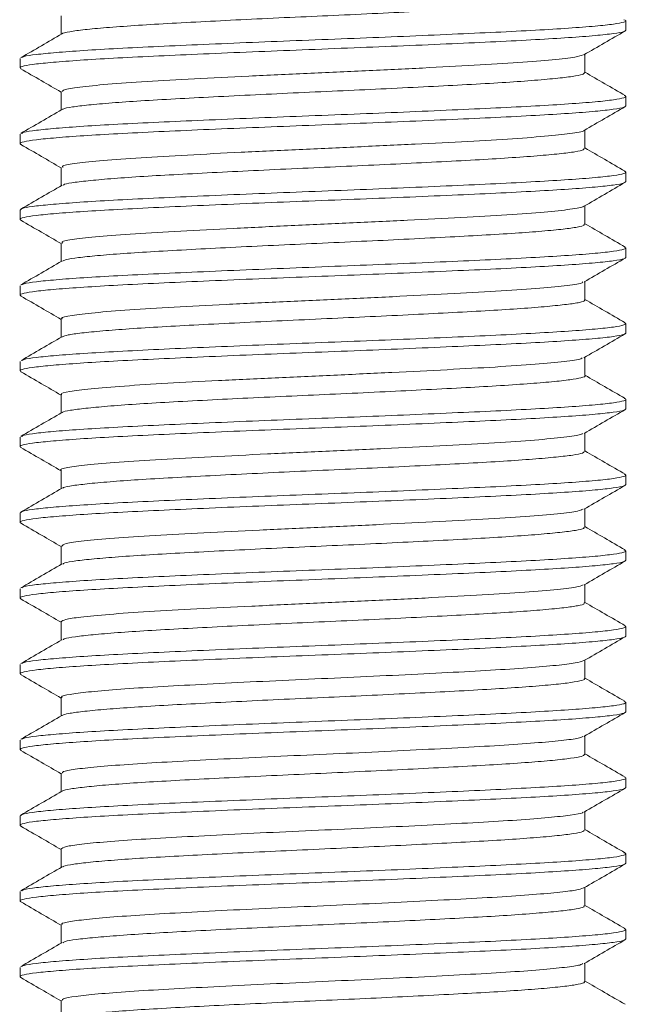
# Model space of a CAD drawing. Header units: millimetres. Extents: x 0 to 210, y 0 to 297.
# Tile 13 of 18: x 136.49 to 144.5, y 214.43 to 227.43. Entities that reach past the tile are written whole.
import ezdxf

# ---------------------------------------------------------------- set-up
doc = ezdxf.new("R2010")
doc.units = ezdxf.units.MM

msp = doc.modelspace()

# ---------------------------------------------------------------- linework, layer by layer
at = {"color": 7, "linetype": 'Continuous', "lineweight": 15}
for p, q in [((137.035, 227.483), (137.035, 227.239)), ((144.494, 227.295), (144.494, 227.42)), ((136.494, 226.92), (136.494, 226.795)), ((143.953, 226.733), (143.953, 226.976)), ((137.035, 226.483), (137.035, 226.239)), ((144.494, 226.295), (144.494, 226.42)), ((143.953, 225.733), (143.953, 225.976)), ((136.494, 225.92), (136.494, 225.795)), ((137.035, 225.483), (137.035, 225.239)), ((144.494, 225.295), (144.494, 225.42)), ((136.494, 224.92), (136.494, 224.795)), ((143.953, 224.733), (143.953, 224.976)), ((137.035, 224.483), (137.035, 224.239)), ((144.494, 224.295), (144.494, 224.42)), ((136.494, 223.92), (136.494, 223.795)), ((143.953, 223.733), (143.953, 223.976)), ((137.035, 223.483), (137.035, 223.239)), ((144.494, 223.295), (144.494, 223.42)), ((143.953, 222.733), (143.953, 222.976)), ((136.494, 222.92), (136.494, 222.795)), ((137.035, 222.483), (137.035, 222.239)), ((144.494, 222.295), (144.494, 222.42)), ((143.953, 221.733), (143.953, 221.977)), ((136.494, 221.92), (136.494, 221.795)), ((137.035, 221.483), (137.035, 221.239)), ((144.494, 221.295), (144.494, 221.42)), ((136.494, 220.92), (136.494, 220.795)), ((143.953, 220.733), (143.953, 220.976)), ((137.035, 220.483), (137.035, 220.239)), ((144.494, 220.295), (144.494, 220.42)), ((143.953, 219.733), (143.953, 219.976)), ((136.494, 219.92), (136.494, 219.795)), ((137.035, 219.483), (137.035, 219.239)), ((144.494, 219.295), (144.494, 219.42)), ((143.953, 218.733), (143.953, 218.976)), ((136.494, 218.92), (136.494, 218.795)), ((137.035, 218.483), (137.035, 218.239)), ((144.494, 218.295), (144.494, 218.42)), ((136.494, 217.92), (136.494, 217.795)), ((143.953, 217.733), (143.953, 217.976)), ((137.035, 217.483), (137.035, 217.239)), ((144.494, 217.295), (144.494, 217.42)), ((136.494, 216.92), (136.494, 216.795)), ((143.953, 216.733), (143.953, 216.976)), ((137.035, 216.483), (137.035, 216.239)), ((144.494, 216.295), (144.494, 216.42)), ((143.953, 215.733), (143.953, 215.976)), ((136.494, 215.92), (136.494, 215.795)), ((137.035, 215.483), (137.035, 215.239)), ((144.494, 215.295), (144.494, 215.42)), ((136.494, 214.92), (136.494, 214.795)), ((143.953, 214.733), (143.953, 214.976)), ((137.035, 214.483), (137.035, 214.239))]:
    msp.add_line(p, q, dxfattribs=at)
for points, knots in [([(143.95, 227.733), (143.951, 227.733), (143.967, 227.723), (143.907, 227.704), (143.762, 227.678), (143.516, 227.651), (143.183, 227.624), (142.777, 227.597), (142.302, 227.571), (141.78, 227.543), (141.216, 227.516), (140.637, 227.489), (140.049, 227.463), (139.479, 227.436), (138.932, 227.408), (138.435, 227.382), (137.992, 227.355), (137.624, 227.328), (137.332, 227.301), (137.144, 227.275), (137.051, 227.256), (137.05, 227.247), (137.05, 227.246)], [0, 0, 0, 0, 0.003163, 0.05915, 0.113563, 0.169554, 0.223963, 0.27995, 0.334362, 0.390353, 0.444762, 0.500749, 0.55516, 0.611149, 0.665559, 0.721546, 0.775956, 0.831943, 0.886352, 0.94234, 0.996749, 1, 1, 1, 1]), ([(136.517, 226.932), (136.524, 226.937), (136.543, 226.951), (136.694, 226.973), (136.957, 226.999), (137.32, 227.026), (137.778, 227.053), (138.311, 227.079), (138.912, 227.106), (139.553, 227.133), (140.226, 227.16), (140.9, 227.186), (141.569, 227.213), (142.202, 227.241), (142.791, 227.267), (143.31, 227.294), (143.754, 227.321), (144.101, 227.348), (144.35, 227.375), (144.468, 227.399), (144.507, 227.418), (144.48, 227.429), (144.469, 227.433)], [0, 0, 0, 0, 0.029213, 0.082409, 0.134171, 0.187368, 0.240235, 0.294635, 0.347502, 0.401902, 0.454771, 0.509172, 0.562039, 0.616439, 0.669308, 0.723711, 0.776577, 0.830977, 0.883846, 0.938249, 0.975586, 1, 1, 1, 1]), ([(136.509, 226.785), (136.502, 226.789), (136.48, 226.801), (136.533, 226.822), (136.69, 226.848), (136.958, 226.874), (137.32, 226.901), (137.778, 226.928), (138.311, 226.954), (138.912, 226.981), (139.553, 227.008), (140.226, 227.035), (140.9, 227.061), (141.569, 227.088), (142.202, 227.116), (142.791, 227.142), (143.31, 227.169), (143.754, 227.196), (144.101, 227.223), (144.347, 227.25), (144.475, 227.274), (144.489, 227.289), (144.494, 227.295)], [0, 0, 0, 0, 0.019582, 0.070424, 0.122677, 0.173519, 0.225772, 0.277701, 0.331135, 0.383064, 0.436498, 0.488428, 0.541864, 0.593793, 0.647227, 0.699158, 0.752595, 0.804523, 0.857957, 0.909888, 0.963326, 1, 1, 1, 1]), ([(143.94, 226.969), (144.031, 227.022), (144.212, 227.126), (144.393, 227.231), (144.483, 227.283)], [0, 0, 0, 0, 0.499932, 1, 1, 1, 1]), ([(137.047, 227.246), (136.957, 227.194), (136.776, 227.089), (136.595, 226.984), (136.504, 226.932)], [0, 0, 0, 0, 0.499897, 1, 1, 1, 1]), ([(143.931, 226.969), (143.903, 226.959), (143.844, 226.937), (143.544, 226.903), (143.094, 226.866), (142.507, 226.831), (141.819, 226.795), (141.064, 226.758), (140.28, 226.724), (139.507, 226.687), (138.784, 226.651), (138.148, 226.616), (137.629, 226.58), (137.261, 226.543), (137.057, 226.512), (137.055, 226.491), (137.054, 226.483)], [0, 0, 0, 0, 0.063978, 0.137283, 0.211561, 0.284994, 0.358613, 0.432867, 0.50606, 0.579973, 0.654115, 0.727222, 0.801343, 0.875288, 0.948461, 1, 1, 1, 1]), ([(136.502, 226.785), (136.592, 226.733), (136.77, 226.63), (136.948, 226.527), (137.035, 226.477)], [0, 0, 0, 0, 0.508639, 1, 1, 1, 1]), ([(143.947, 226.733), (143.943, 226.725), (143.933, 226.708), (143.8, 226.683), (143.574, 226.657), (143.261, 226.629), (142.866, 226.602), (142.408, 226.576), (141.891, 226.549), (141.338, 226.522), (140.757, 226.495), (140.174, 226.469), (139.594, 226.441), (139.045, 226.414), (138.533, 226.387), (138.08, 226.361), (137.693, 226.334), (137.387, 226.307), (137.174, 226.28), (137.063, 226.26), (137.056, 226.248), (137.055, 226.245)], [0, 0, 0, 0, 0.0465531, 0.1023631, 0.1566002, 0.2124102, 0.2666471, 0.3224567, 0.3766941, 0.4325042, 0.4867431, 0.542555, 0.5967921, 0.652602, 0.7068421, 0.7626554, 0.8168924, 0.8727019, 0.9269426, 0.9827564, 1, 1, 1, 1]), ([(144.486, 226.431), (144.395, 226.483), (144.218, 226.586), (144.04, 226.689), (143.953, 226.739)], [0, 0, 0, 0, 0.509184, 1, 1, 1, 1]), ([(136.515, 225.931), (136.522, 225.936), (136.542, 225.95), (136.694, 225.973), (136.957, 225.999), (137.32, 226.026), (137.778, 226.053), (138.311, 226.079), (138.912, 226.106), (139.553, 226.133), (140.226, 226.16), (140.9, 226.186), (141.569, 226.213), (142.202, 226.241), (142.791, 226.267), (143.31, 226.294), (143.754, 226.321), (144.101, 226.348), (144.35, 226.375), (144.467, 226.399), (144.507, 226.418), (144.482, 226.427), (144.473, 226.431)], [0, 0, 0, 0, 0.031652, 0.084939, 0.136788, 0.190074, 0.243031, 0.297523, 0.350479, 0.404971, 0.457929, 0.512422, 0.565378, 0.61987, 0.672828, 0.727323, 0.780279, 0.83477, 0.887729, 0.942224, 0.979624, 1, 1, 1, 1]), ([(136.511, 225.784), (136.503, 225.788), (136.48, 225.8), (136.532, 225.822), (136.69, 225.848), (136.958, 225.874), (137.32, 225.901), (137.778, 225.928), (138.311, 225.954), (138.912, 225.981), (139.553, 226.008), (140.226, 226.035), (140.9, 226.061), (141.569, 226.088), (142.202, 226.116), (142.791, 226.142), (143.31, 226.169), (143.754, 226.196), (144.101, 226.223), (144.347, 226.25), (144.475, 226.274), (144.489, 226.289), (144.494, 226.295)], [0, 0, 0, 0, 0.022112, 0.072823, 0.124941, 0.175652, 0.22777, 0.279565, 0.332862, 0.384656, 0.437953, 0.489749, 0.543047, 0.594841, 0.648138, 0.699935, 0.753234, 0.805028, 0.858324, 0.910121, 0.96342, 1, 1, 1, 1]), ([(137.045, 226.245), (136.954, 226.192), (136.773, 226.088), (136.592, 225.983), (136.502, 225.931)], [0, 0, 0, 0, 0.499935, 1, 1, 1, 1]), ([(143.943, 225.971), (144.033, 226.023), (144.214, 226.128), (144.395, 226.233), (144.486, 226.285)], [0, 0, 0, 0, 0.499919, 1, 1, 1, 1]), ([(143.939, 225.971), (143.94, 225.97), (143.948, 225.958), (143.803, 225.934), (143.498, 225.898), (143.02, 225.861), (142.419, 225.826), (141.719, 225.79), (140.958, 225.754), (140.173, 225.719), (139.405, 225.682), (138.692, 225.646), (138.07, 225.611), (137.569, 225.574), (137.224, 225.539), (137.045, 225.509), (137.054, 225.49), (137.057, 225.483)], [0, 0, 0, 0, 0.003066, 0.076431, 0.149732, 0.22381, 0.296881, 0.370503, 0.444502, 0.517431, 0.591292, 0.665125, 0.738065, 0.812079, 0.885662, 0.958765, 1, 1, 1, 1]), ([(136.504, 225.784), (136.595, 225.732), (136.772, 225.629), (136.949, 225.527), (137.035, 225.476)], [0, 0, 0, 0, 0.511605, 1, 1, 1, 1]), ([(143.941, 225.733), (143.942, 225.727), (143.943, 225.712), (143.834, 225.688), (143.63, 225.663), (143.332, 225.635), (142.956, 225.608), (142.507, 225.581), (142.004, 225.555), (141.454, 225.527), (140.882, 225.5), (140.293, 225.474), (139.716, 225.447), (139.155, 225.42), (138.638, 225.393), (138.168, 225.367), (137.769, 225.34), (137.443, 225.312), (137.212, 225.286), (137.081, 225.264), (137.066, 225.251), (137.061, 225.247)], [0, 0, 0, 0, 0.035835, 0.090315, 0.146375, 0.200852, 0.256909, 0.311389, 0.36745, 0.421927, 0.477983, 0.532464, 0.588525, 0.643002, 0.699058, 0.753538, 0.809597, 0.864075, 0.920132, 0.974609, 1, 1, 1, 1]), ([(144.483, 225.433), (144.392, 225.485), (144.216, 225.587), (144.039, 225.69), (143.953, 225.739)], [0, 0, 0, 0, 0.511963, 1, 1, 1, 1]), ([(136.494, 224.92), (136.504, 224.929), (136.525, 224.947), (136.692, 224.973), (136.957, 224.999), (137.32, 225.026), (137.778, 225.053), (138.311, 225.079), (138.912, 225.106), (139.553, 225.133), (140.226, 225.16), (140.9, 225.186), (141.569, 225.213), (142.202, 225.241), (142.791, 225.267), (143.31, 225.294), (143.754, 225.321), (144.101, 225.348), (144.35, 225.375), (144.468, 225.399), (144.507, 225.418), (144.48, 225.429), (144.47, 225.433)], [0, 0, 0, 0, 0.050644, 0.102693, 0.153337, 0.205386, 0.257112, 0.310339, 0.362065, 0.415291, 0.467018, 0.520246, 0.571972, 0.625198, 0.676926, 0.730155, 0.781881, 0.835106, 0.886835, 0.940064, 0.976595, 1, 1, 1, 1]), ([(136.51, 224.785), (136.503, 224.788), (136.48, 224.801), (136.532, 224.822), (136.69, 224.848), (136.958, 224.874), (137.32, 224.901), (137.778, 224.928), (138.311, 224.954), (138.912, 224.981), (139.553, 225.008), (140.226, 225.035), (140.9, 225.061), (141.569, 225.088), (142.202, 225.116), (142.791, 225.142), (143.31, 225.169), (143.754, 225.196), (144.101, 225.223), (144.347, 225.25), (144.475, 225.274), (144.489, 225.289), (144.494, 225.295)], [0, 0, 0, 0, 0.021136, 0.071898, 0.124068, 0.17483, 0.226999, 0.278846, 0.332196, 0.384042, 0.437392, 0.48924, 0.542591, 0.594437, 0.647787, 0.699635, 0.752987, 0.804833, 0.858183, 0.910031, 0.963384, 1, 1, 1, 1]), ([(137.048, 225.247), (136.958, 225.195), (136.777, 225.09), (136.596, 224.985), (136.505, 224.933)], [0, 0, 0, 0, 0.499917, 1, 1, 1, 1]), ([(143.94, 224.969), (144.03, 225.021), (144.211, 225.126), (144.392, 225.231), (144.482, 225.283)], [0, 0, 0, 0, 0.499925, 1, 1, 1, 1]), ([(143.93, 224.969), (143.93, 224.967), (143.933, 224.954), (143.771, 224.929), (143.441, 224.893), (142.945, 224.856), (142.329, 224.822), (141.619, 224.785), (140.852, 224.749), (140.067, 224.714), (139.304, 224.677), (138.601, 224.641), (137.994, 224.606), (137.511, 224.569), (137.19, 224.534), (137.034, 224.505), (137.052, 224.488), (137.057, 224.483)], [0, 0, 0, 0, 0.009349, 0.082794, 0.156596, 0.230921, 0.304168, 0.37824, 0.45243, 0.525632, 0.599889, 0.673859, 0.747169, 0.821525, 0.89519, 0.968762, 1, 1, 1, 1]), ([(136.503, 224.785), (136.594, 224.732), (136.771, 224.63), (136.948, 224.527), (137.035, 224.476)], [0, 0, 0, 0, 0.509812, 1, 1, 1, 1]), ([(143.941, 224.733), (143.944, 224.729), (143.953, 224.716), (143.865, 224.694), (143.68, 224.668), (143.402, 224.641), (143.039, 224.613), (142.607, 224.587), (142.111, 224.561), (141.574, 224.533), (141.001, 224.506), (140.419, 224.48), (139.833, 224.453), (139.272, 224.426), (138.74, 224.398), (138.263, 224.372), (137.845, 224.345), (137.505, 224.318), (137.251, 224.291), (137.093, 224.267), (137.065, 224.251), (137.053, 224.245)], [0, 0, 0, 0, 0.023331, 0.0791333, 0.1333659, 0.1891714, 0.2434015, 0.2992041, 0.3534351, 0.4092389, 0.4634689, 0.5192715, 0.5735017, 0.6293045, 0.6835353, 0.7393389, 0.793569, 0.8493717, 0.9036042, 0.9594096, 1, 1, 1, 1]), ([(144.485, 224.431), (144.394, 224.484), (144.217, 224.586), (144.04, 224.689), (143.953, 224.739)], [0, 0, 0, 0, 0.510112, 1, 1, 1, 1]), ([(136.514, 223.93), (136.522, 223.936), (136.541, 223.95), (136.694, 223.973), (136.957, 223.999), (137.32, 224.026), (137.778, 224.053), (138.311, 224.079), (138.912, 224.106), (139.553, 224.133), (140.226, 224.16), (140.9, 224.186), (141.569, 224.213), (142.202, 224.241), (142.791, 224.267), (143.31, 224.294), (143.754, 224.321), (144.101, 224.348), (144.35, 224.375), (144.468, 224.399), (144.507, 224.418), (144.481, 224.428), (144.472, 224.431)], [0, 0, 0, 0, 0.032038, 0.085244, 0.137015, 0.190221, 0.243098, 0.297508, 0.350384, 0.404794, 0.457672, 0.512083, 0.56496, 0.619369, 0.672248, 0.72666, 0.779537, 0.833946, 0.886825, 0.941237, 0.978581, 1, 1, 1, 1]), ([(136.51, 223.784), (136.503, 223.788), (136.48, 223.801), (136.532, 223.822), (136.69, 223.848), (136.958, 223.874), (137.32, 223.901), (137.778, 223.928), (138.311, 223.954), (138.912, 223.981), (139.553, 224.008), (140.226, 224.035), (140.9, 224.061), (141.569, 224.088), (142.202, 224.116), (142.791, 224.142), (143.31, 224.169), (143.754, 224.196), (144.101, 224.223), (144.347, 224.25), (144.475, 224.274), (144.489, 224.289), (144.494, 224.295)], [0, 0, 0, 0, 0.021449, 0.072195, 0.124348, 0.175093, 0.227247, 0.279076, 0.332409, 0.384239, 0.437572, 0.489403, 0.542737, 0.594567, 0.647899, 0.699731, 0.753066, 0.804896, 0.858228, 0.91006, 0.963395, 1, 1, 1, 1]), ([(143.944, 223.971), (144.034, 224.024), (144.215, 224.128), (144.396, 224.233), (144.486, 224.285)], [0, 0, 0, 0, 0.499924, 1, 1, 1, 1]), ([(137.044, 224.245), (136.954, 224.192), (136.773, 224.088), (136.592, 223.983), (136.502, 223.93)], [0, 0, 0, 0, 0.499927, 1, 1, 1, 1]), ([(143.924, 223.971), (143.923, 223.967), (143.92, 223.951), (143.737, 223.924), (143.382, 223.888), (142.868, 223.851), (142.237, 223.817), (141.517, 223.78), (140.745, 223.744), (139.961, 223.709), (139.204, 223.672), (138.512, 223.637), (137.921, 223.601), (137.457, 223.564), (137.16, 223.529), (137.025, 223.502), (137.048, 223.487), (137.053, 223.483)], [0, 0, 0, 0, 0.0240325, 0.0969923, 0.1706314, 0.2445353, 0.3173949, 0.3912492, 0.4649645, 0.5378767, 0.6118605, 0.6853026, 0.7584199, 0.8324469, 0.9055623, 0.9790064, 1, 1, 1, 1]), ([(136.503, 223.784), (136.594, 223.732), (136.771, 223.629), (136.949, 223.527), (137.035, 223.476)], [0, 0, 0, 0, 0.510538, 1, 1, 1, 1]), ([(143.944, 223.733), (143.947, 223.731), (143.961, 223.72), (143.89, 223.699), (143.729, 223.674), (143.466, 223.647), (143.123, 223.619), (142.701, 223.592), (142.221, 223.566), (141.687, 223.539), (141.125, 223.512), (140.539, 223.485), (139.956, 223.459), (139.385, 223.431), (138.849, 223.404), (138.356, 223.378), (137.928, 223.351), (137.569, 223.324), (137.298, 223.296), (137.115, 223.272), (137.074, 223.255), (137.054, 223.247)], [0, 0, 0, 0, 0.012639, 0.067138, 0.123216, 0.177714, 0.233793, 0.288293, 0.344373, 0.398871, 0.454949, 0.50945, 0.565532, 0.62003, 0.676107, 0.730609, 0.786691, 0.841188, 0.897266, 0.951767, 1, 1, 1, 1]), ([(144.484, 223.432), (144.394, 223.484), (144.217, 223.587), (144.039, 223.689), (143.953, 223.739)], [0, 0, 0, 0, 0.5105032, 1, 1, 1, 1]), ([(136.519, 222.933), (136.526, 222.937), (136.545, 222.951), (136.694, 222.973), (136.957, 222.999), (137.32, 223.026), (137.778, 223.053), (138.311, 223.079), (138.912, 223.106), (139.553, 223.133), (140.226, 223.16), (140.9, 223.186), (141.569, 223.213), (142.202, 223.241), (142.791, 223.267), (143.31, 223.294), (143.754, 223.321), (144.101, 223.348), (144.35, 223.375), (144.468, 223.399), (144.507, 223.418), (144.481, 223.428), (144.471, 223.432)], [0, 0, 0, 0, 0.027461, 0.080863, 0.132823, 0.186225, 0.239296, 0.293906, 0.346976, 0.401586, 0.454658, 0.509269, 0.562339, 0.616949, 0.670022, 0.724634, 0.777704, 0.832313, 0.885386, 0.939999, 0.97748, 1, 1, 1, 1]), ([(136.511, 222.784), (136.504, 222.788), (136.48, 222.8), (136.532, 222.822), (136.69, 222.848), (136.958, 222.874), (137.32, 222.901), (137.778, 222.928), (138.311, 222.954), (138.912, 222.981), (139.553, 223.008), (140.226, 223.035), (140.9, 223.061), (141.569, 223.088), (142.202, 223.116), (142.791, 223.142), (143.31, 223.169), (143.754, 223.196), (144.101, 223.223), (144.347, 223.25), (144.475, 223.274), (144.489, 223.289), (144.494, 223.295)], [0, 0, 0, 0, 0.022927, 0.073596, 0.12567, 0.176339, 0.228413, 0.280165, 0.333417, 0.385169, 0.438421, 0.490174, 0.543428, 0.595179, 0.648431, 0.700185, 0.753439, 0.80519, 0.858442, 0.910196, 0.963451, 1, 1, 1, 1]), ([(137.049, 223.247), (136.958, 223.195), (136.777, 223.09), (136.596, 222.985), (136.506, 222.933)], [0, 0, 0, 0, 0.4999224, 1, 1, 1, 1]), ([(143.94, 222.969), (144.03, 223.021), (144.211, 223.126), (144.392, 223.231), (144.482, 223.283)], [0, 0, 0, 0, 0.499919, 1, 1, 1, 1]), ([(143.918, 222.969), (143.915, 222.964), (143.902, 222.947), (143.697, 222.92), (143.32, 222.883), (142.788, 222.847), (142.143, 222.812), (141.414, 222.775), (140.638, 222.739), (139.855, 222.704), (139.105, 222.667), (138.425, 222.632), (137.85, 222.596), (137.405, 222.559), (137.133, 222.525), (137.015, 222.499), (137.043, 222.485), (137.046, 222.483)], [0, 0, 0, 0, 0.029587, 0.102797, 0.17692, 0.25105, 0.324257, 0.398541, 0.472427, 0.545785, 0.620144, 0.693705, 0.767363, 0.84171, 0.91501, 0.988973, 1, 1, 1, 1]), ([(136.505, 222.784), (136.595, 222.731), (136.772, 222.629), (136.949, 222.526), (137.035, 222.476)], [0, 0, 0, 0, 0.511479, 1, 1, 1, 1]), ([(143.952, 222.733), (143.953, 222.733), (143.969, 222.724), (143.911, 222.705), (143.771, 222.679), (143.529, 222.652), (143.2, 222.625), (142.797, 222.598), (142.324, 222.572), (141.804, 222.545), (141.242, 222.517), (140.664, 222.49), (140.075, 222.464), (139.504, 222.437), (138.956, 222.41), (138.456, 222.383), (138.01, 222.357), (137.639, 222.329), (137.344, 222.302), (137.15, 222.276), (137.053, 222.257), (137.052, 222.246), (137.051, 222.245)], [0, 0, 0, 0, 0.000347, 0.056189, 0.1104612, 0.1663075, 0.220576, 0.2764181, 0.3306899, 0.3865357, 0.4408044, 0.4966467, 0.5509172, 0.6067618, 0.6610306, 0.7168731, 0.7711417, 0.8269843, 0.8812527, 0.9370948, 0.9913637, 1, 1, 1, 1]), ([(144.484, 222.432), (144.394, 222.484), (144.216, 222.587), (144.039, 222.689), (143.953, 222.739)], [0, 0, 0, 0, 0.510885, 1, 1, 1, 1]), ([(136.515, 221.931), (136.522, 221.936), (136.542, 221.95), (136.694, 221.973), (136.957, 221.999), (137.32, 222.026), (137.778, 222.053), (138.311, 222.079), (138.912, 222.106), (139.553, 222.133), (140.226, 222.16), (140.9, 222.186), (141.569, 222.213), (142.202, 222.241), (142.791, 222.267), (143.31, 222.294), (143.754, 222.321), (144.101, 222.348), (144.35, 222.375), (144.468, 222.399), (144.507, 222.418), (144.481, 222.428), (144.471, 222.432)], [0, 0, 0, 0, 0.031571, 0.084746, 0.136486, 0.189661, 0.242507, 0.296885, 0.34973, 0.404108, 0.456954, 0.511334, 0.564179, 0.618557, 0.671404, 0.725784, 0.778629, 0.833007, 0.885854, 0.940235, 0.977557, 1, 1, 1, 1]), ([(136.509, 221.785), (136.503, 221.788), (136.48, 221.801), (136.533, 221.822), (136.69, 221.848), (136.958, 221.874), (137.32, 221.901), (137.778, 221.928), (138.311, 221.954), (138.912, 221.981), (139.553, 222.008), (140.226, 222.035), (140.9, 222.061), (141.569, 222.088), (142.202, 222.116), (142.791, 222.142), (143.31, 222.169), (143.754, 222.196), (144.101, 222.223), (144.347, 222.25), (144.475, 222.274), (144.489, 222.289), (144.494, 222.295)], [0, 0, 0, 0, 0.020313, 0.071118, 0.123331, 0.174136, 0.22635, 0.27824, 0.331634, 0.383524, 0.436919, 0.48881, 0.542206, 0.594096, 0.647491, 0.699383, 0.75278, 0.804669, 0.858063, 0.909956, 0.963353, 1, 1, 1, 1]), ([(137.045, 222.245), (136.954, 222.193), (136.773, 222.088), (136.592, 221.983), (136.502, 221.931)], [0, 0, 0, 0, 0.499921, 1, 1, 1, 1]), ([(143.944, 221.971), (144.034, 222.024), (144.215, 222.128), (144.396, 222.233), (144.486, 222.285)], [0, 0, 0, 0, 0.499932, 1, 1, 1, 1]), ([(143.923, 221.971), (143.913, 221.964), (143.889, 221.945), (143.656, 221.915), (143.255, 221.878), (142.706, 221.842), (142.048, 221.807), (141.311, 221.77), (140.531, 221.735), (139.75, 221.699), (139.008, 221.662), (138.339, 221.627), (137.781, 221.591), (137.356, 221.555), (137.11, 221.52), (137.007, 221.495), (137.036, 221.483), (137.037, 221.483)], [0, 0, 0, 0, 0.044254, 0.11708, 0.190945, 0.26456, 0.33748, 0.411451, 0.48477, 0.557937, 0.631927, 0.704939, 0.778432, 0.852355, 0.925204, 0.998947, 1, 1, 1, 1]), ([(136.502, 221.785), (136.593, 221.733), (136.771, 221.63), (136.948, 221.527), (137.035, 221.476)], [0, 0, 0, 0, 0.509522, 1, 1, 1, 1]), ([(143.945, 221.733), (143.942, 221.726), (143.935, 221.709), (143.807, 221.684), (143.586, 221.658), (143.276, 221.631), (142.885, 221.603), (142.43, 221.577), (141.915, 221.55), (141.364, 221.523), (140.783, 221.496), (140.2, 221.47), (139.62, 221.443), (139.069, 221.415), (138.555, 221.388), (138.099, 221.363), (137.709, 221.335), (137.399, 221.308), (137.182, 221.281), (137.068, 221.261), (137.06, 221.249), (137.058, 221.247)], [0, 0, 0, 0, 0.044109, 0.100162, 0.154637, 0.210691, 0.265165, 0.321218, 0.375692, 0.431746, 0.486222, 0.542277, 0.596751, 0.652805, 0.707282, 0.763339, 0.817813, 0.873866, 0.928343, 0.984401, 1, 1, 1, 1]), ([(144.486, 221.431), (144.395, 221.483), (144.218, 221.586), (144.04, 221.689), (143.953, 221.739)], [0, 0, 0, 0, 0.508951, 1, 1, 1, 1]), ([(136.494, 220.92), (136.504, 220.929), (136.525, 220.947), (136.692, 220.973), (136.957, 220.999), (137.32, 221.026), (137.778, 221.053), (138.311, 221.079), (138.912, 221.106), (139.553, 221.133), (140.226, 221.16), (140.9, 221.186), (141.569, 221.213), (142.202, 221.241), (142.791, 221.267), (143.31, 221.294), (143.754, 221.321), (144.101, 221.348), (144.35, 221.375), (144.467, 221.399), (144.507, 221.418), (144.482, 221.427), (144.473, 221.431)], [0, 0, 0, 0, 0.050817, 0.103044, 0.153861, 0.206088, 0.257992, 0.3114, 0.363303, 0.416711, 0.468616, 0.522025, 0.573928, 0.627336, 0.679241, 0.732652, 0.784554, 0.837962, 0.889868, 0.943278, 0.979935, 1, 1, 1, 1]), ([(136.512, 220.783), (136.504, 220.787), (136.479, 220.8), (136.532, 220.822), (136.691, 220.848), (136.958, 220.874), (137.32, 220.901), (137.778, 220.928), (138.311, 220.954), (138.912, 220.981), (139.553, 221.008), (140.226, 221.035), (140.9, 221.061), (141.569, 221.088), (142.202, 221.116), (142.791, 221.142), (143.31, 221.169), (143.754, 221.196), (144.101, 221.223), (144.347, 221.25), (144.475, 221.274), (144.489, 221.289), (144.494, 221.295)], [0, 0, 0, 0, 0.023761, 0.074387, 0.126417, 0.177043, 0.229073, 0.28078, 0.333987, 0.385694, 0.438901, 0.490609, 0.543818, 0.595525, 0.648731, 0.700441, 0.75365, 0.805357, 0.858563, 0.910273, 0.963482, 1, 1, 1, 1]), ([(143.94, 220.969), (144.031, 221.022), (144.212, 221.126), (144.393, 221.231), (144.483, 221.284)], [0, 0, 0, 0, 0.499915, 1, 1, 1, 1]), ([(137.048, 221.247), (136.958, 221.195), (136.777, 221.09), (136.596, 220.985), (136.505, 220.933)], [0, 0, 0, 0, 0.499929, 1, 1, 1, 1]), ([(143.921, 220.969), (143.906, 220.961), (143.868, 220.941), (143.61, 220.91), (143.188, 220.873), (142.623, 220.837), (141.951, 220.802), (141.206, 220.765), (140.425, 220.73), (139.646, 220.694), (138.912, 220.657), (138.257, 220.623), (137.714, 220.586), (137.317, 220.55), (137.074, 220.517), (137.054, 220.494), (137.045, 220.483)], [0, 0, 0, 0, 0.050431, 0.123582, 0.197811, 0.271532, 0.344875, 0.419155, 0.492547, 0.566214, 0.640458, 0.713631, 0.787579, 0.8617, 0.934807, 1, 1, 1, 1]), ([(136.506, 220.783), (136.596, 220.731), (136.773, 220.629), (136.949, 220.526), (137.035, 220.476)], [0, 0, 0, 0, 0.512425, 1, 1, 1, 1]), ([(143.941, 220.733), (143.942, 220.727), (143.945, 220.713), (143.84, 220.69), (143.642, 220.664), (143.347, 220.636), (142.975, 220.609), (142.528, 220.582), (142.028, 220.556), (141.479, 220.529), (140.908, 220.501), (140.32, 220.475), (139.741, 220.449), (139.179, 220.421), (138.66, 220.394), (138.188, 220.368), (137.786, 220.341), (137.456, 220.313), (137.22, 220.287), (137.082, 220.265), (137.065, 220.251), (137.058, 220.245)], [0, 0, 0, 0, 0.033355, 0.087677, 0.143573, 0.197892, 0.253785, 0.308107, 0.364005, 0.418323, 0.474216, 0.528538, 0.584436, 0.638754, 0.694647, 0.748969, 0.804865, 0.859184, 0.915077, 0.969397, 1, 1, 1, 1]), ([(144.483, 220.433), (144.392, 220.485), (144.216, 220.587), (144.039, 220.69), (143.953, 220.739)], [0, 0, 0, 0, 0.512108, 1, 1, 1, 1]), ([(136.516, 219.931), (136.523, 219.936), (136.542, 219.951), (136.694, 219.973), (136.957, 219.999), (137.32, 220.026), (137.778, 220.053), (138.311, 220.079), (138.912, 220.106), (139.553, 220.133), (140.226, 220.16), (140.9, 220.186), (141.569, 220.213), (142.202, 220.241), (142.791, 220.267), (143.31, 220.294), (143.754, 220.321), (144.101, 220.348), (144.35, 220.375), (144.468, 220.399), (144.507, 220.418), (144.48, 220.428), (144.47, 220.433)], [0, 0, 0, 0, 0.030564, 0.083723, 0.135447, 0.188606, 0.241435, 0.295797, 0.348626, 0.402987, 0.455818, 0.510181, 0.56301, 0.617371, 0.670202, 0.724566, 0.777395, 0.831756, 0.884587, 0.938951, 0.976262, 1, 1, 1, 1]), ([(136.509, 219.785), (136.502, 219.789), (136.48, 219.801), (136.533, 219.822), (136.69, 219.848), (136.958, 219.874), (137.32, 219.901), (137.778, 219.928), (138.311, 219.954), (138.912, 219.981), (139.553, 220.008), (140.226, 220.035), (140.9, 220.061), (141.569, 220.088), (142.202, 220.116), (142.791, 220.142), (143.31, 220.169), (143.754, 220.196), (144.101, 220.223), (144.347, 220.25), (144.475, 220.274), (144.489, 220.289), (144.494, 220.295)], [0, 0, 0, 0, 0.019533, 0.070378, 0.122633, 0.173478, 0.225733, 0.277665, 0.331102, 0.383033, 0.436471, 0.488403, 0.541842, 0.593773, 0.64721, 0.699143, 0.752583, 0.804514, 0.85795, 0.909884, 0.963324, 1, 1, 1, 1]), ([(137.046, 220.246), (136.955, 220.193), (136.774, 220.088), (136.593, 219.984), (136.503, 219.931)], [0, 0, 0, 0, 0.499916, 1, 1, 1, 1]), ([(143.943, 219.971), (144.033, 220.023), (144.214, 220.128), (144.395, 220.232), (144.485, 220.285)], [0, 0, 0, 0, 0.499937, 1, 1, 1, 1]), ([(143.932, 219.971), (143.907, 219.96), (143.853, 219.938), (143.562, 219.905), (143.119, 219.868), (142.537, 219.833), (141.853, 219.797), (141.101, 219.76), (140.318, 219.725), (139.543, 219.689), (138.817, 219.652), (138.176, 219.618), (137.651, 219.581), (137.288, 219.546), (137.072, 219.515), (137.049, 219.493), (137.038, 219.483)], [0, 0, 0, 0, 0.063039, 0.136079, 0.210133, 0.283425, 0.356754, 0.430803, 0.503822, 0.577461, 0.651419, 0.724318, 0.798184, 0.871965, 0.936753, 1, 1, 1, 1]), ([(136.502, 219.785), (136.592, 219.733), (136.77, 219.63), (136.948, 219.527), (137.035, 219.476)], [0, 0, 0, 0, 0.508793, 1, 1, 1, 1]), ([(143.941, 219.733), (143.944, 219.73), (143.955, 219.717), (143.871, 219.695), (143.691, 219.669), (143.416, 219.642), (143.057, 219.615), (142.628, 219.588), (142.135, 219.562), (141.599, 219.534), (141.027, 219.507), (140.445, 219.481), (139.859, 219.454), (139.296, 219.427), (138.763, 219.399), (138.283, 219.374), (137.862, 219.346), (137.519, 219.319), (137.261, 219.292), (137.1, 219.269), (137.069, 219.253), (137.056, 219.246)], [0, 0, 0, 0, 0.0212294, 0.0771789, 0.1315548, 0.1875078, 0.241881, 0.2978308, 0.3522052, 0.4081567, 0.4625299, 0.5184798, 0.572853, 0.6288031, 0.6831767, 0.7391272, 0.7935005, 0.8494505, 0.9038259, 0.9597783, 1, 1, 1, 1]), ([(144.486, 219.43), (144.396, 219.483), (144.218, 219.586), (144.04, 219.689), (143.953, 219.739)], [0, 0, 0, 0, 0.508547, 1, 1, 1, 1]), ([(136.517, 218.932), (136.524, 218.937), (136.544, 218.951), (136.694, 218.973), (136.957, 218.999), (137.32, 219.026), (137.778, 219.053), (138.311, 219.079), (138.912, 219.106), (139.553, 219.133), (140.226, 219.16), (140.9, 219.186), (141.569, 219.213), (142.202, 219.241), (142.791, 219.267), (143.31, 219.294), (143.754, 219.321), (144.101, 219.348), (144.35, 219.375), (144.467, 219.399), (144.507, 219.418), (144.482, 219.427), (144.474, 219.43)], [0, 0, 0, 0, 0.029089, 0.082551, 0.134569, 0.188031, 0.241161, 0.295833, 0.348963, 0.403634, 0.456765, 0.511438, 0.564568, 0.619238, 0.672371, 0.727044, 0.780174, 0.834844, 0.887977, 0.942651, 0.980174, 1, 1, 1, 1]), ([(136.512, 218.783), (136.504, 218.787), (136.479, 218.8), (136.532, 218.822), (136.691, 218.848), (136.958, 218.874), (137.32, 218.901), (137.778, 218.928), (138.311, 218.954), (138.912, 218.981), (139.553, 219.008), (140.226, 219.035), (140.9, 219.061), (141.569, 219.088), (142.202, 219.116), (142.791, 219.142), (143.31, 219.169), (143.754, 219.196), (144.101, 219.223), (144.347, 219.25), (144.475, 219.274), (144.489, 219.289), (144.494, 219.295)], [0, 0, 0, 0, 0.02373, 0.074357, 0.126389, 0.177016, 0.229048, 0.280757, 0.333965, 0.385674, 0.438883, 0.490593, 0.543803, 0.595512, 0.64872, 0.700431, 0.753642, 0.80535, 0.858558, 0.91027, 0.963481, 1, 1, 1, 1]), ([(137.047, 219.246), (136.956, 219.194), (136.776, 219.089), (136.595, 218.984), (136.504, 218.932)], [0, 0, 0, 0, 0.499937, 1, 1, 1, 1]), ([(143.941, 218.97), (144.032, 219.022), (144.213, 219.127), (144.394, 219.232), (144.484, 219.284)], [0, 0, 0, 0, 0.499917, 1, 1, 1, 1]), ([(143.94, 218.97), (143.91, 218.96), (143.85, 218.939), (143.59, 218.908), (143.213, 218.875), (142.725, 218.843), (142.148, 218.812), (141.505, 218.78), (140.821, 218.747), (140.125, 218.717), (139.442, 218.684), (138.803, 218.652), (138.231, 218.621), (137.749, 218.589), (137.376, 218.556), (137.137, 218.525), (137.028, 218.5), (137.046, 218.486), (137.05, 218.483)], [0, 0, 0, 0, 0.063529, 0.128493, 0.194389, 0.259975, 0.324851, 0.390687, 0.456392, 0.521231, 0.586982, 0.652783, 0.717636, 0.783279, 0.84915, 0.914068, 0.979579, 1, 1, 1, 1]), ([(136.506, 218.783), (136.596, 218.731), (136.773, 218.629), (136.949, 218.526), (137.035, 218.476)], [0, 0, 0, 0, 0.512528, 1, 1, 1, 1]), ([(143.945, 218.733), (143.947, 218.731), (143.963, 218.721), (143.895, 218.701), (143.738, 218.675), (143.479, 218.648), (143.14, 218.62), (142.722, 218.593), (142.244, 218.567), (141.712, 218.54), (141.15, 218.513), (140.565, 218.486), (139.982, 218.46), (139.41, 218.432), (138.872, 218.405), (138.377, 218.379), (137.946, 218.352), (137.583, 218.325), (137.308, 218.298), (137.117, 218.272), (137.072, 218.255), (137.049, 218.246)], [0, 0, 0, 0, 0.010535, 0.064897, 0.120835, 0.175197, 0.231136, 0.2855, 0.34144, 0.395802, 0.45174, 0.506105, 0.562047, 0.616409, 0.672346, 0.726712, 0.782654, 0.837016, 0.892954, 0.947318, 1, 1, 1, 1]), ([(144.482, 218.433), (144.392, 218.485), (144.215, 218.587), (144.039, 218.69), (143.953, 218.739)], [0, 0, 0, 0, 0.512569, 1, 1, 1, 1]), ([(136.517, 217.932), (136.524, 217.937), (136.543, 217.951), (136.694, 217.973), (136.957, 217.999), (137.32, 218.026), (137.778, 218.053), (138.311, 218.079), (138.912, 218.106), (139.553, 218.133), (140.226, 218.16), (140.9, 218.186), (141.569, 218.213), (142.202, 218.241), (142.791, 218.267), (143.31, 218.294), (143.754, 218.321), (144.101, 218.348), (144.35, 218.375), (144.468, 218.399), (144.507, 218.418), (144.48, 218.429), (144.469, 218.433)], [0, 0, 0, 0, 0.029417, 0.082606, 0.134358, 0.187547, 0.240405, 0.294797, 0.347655, 0.402047, 0.454907, 0.509299, 0.562158, 0.616549, 0.669409, 0.723803, 0.776661, 0.831052, 0.883913, 0.938307, 0.975638, 1, 1, 1, 1]), ([(136.509, 217.785), (136.502, 217.789), (136.48, 217.801), (136.533, 217.822), (136.69, 217.848), (136.958, 217.874), (137.32, 217.901), (137.778, 217.928), (138.311, 217.954), (138.912, 217.981), (139.553, 218.008), (140.226, 218.035), (140.9, 218.061), (141.569, 218.088), (142.202, 218.116), (142.791, 218.142), (143.31, 218.169), (143.754, 218.196), (144.101, 218.223), (144.347, 218.25), (144.475, 218.274), (144.489, 218.289), (144.494, 218.295)], [0, 0, 0, 0, 0.0193845, 0.0702371, 0.1225003, 0.1733529, 0.2256161, 0.2775554, 0.3310009, 0.3829399, 0.4363852, 0.4883256, 0.5417724, 0.5937113, 0.6471563, 0.6990976, 0.7525452, 0.804484, 0.8579289, 0.9098703, 0.9633182, 1, 1, 1, 1]), ([(143.941, 217.97), (144.031, 218.022), (144.212, 218.127), (144.393, 218.231), (144.483, 218.284)], [0, 0, 0, 0, 0.499935, 1, 1, 1, 1]), ([(137.047, 218.246), (136.956, 218.194), (136.775, 218.089), (136.594, 217.984), (136.504, 217.932)], [0, 0, 0, 0, 0.49992, 1, 1, 1, 1]), ([(143.924, 217.97), (143.914, 217.963), (143.888, 217.946), (143.691, 217.919), (143.358, 217.887), (142.905, 217.854), (142.357, 217.823), (141.734, 217.791), (141.061, 217.758), (140.366, 217.727), (139.676, 217.696), (139.018, 217.663), (138.42, 217.631), (137.905, 217.6), (137.492, 217.567), (137.205, 217.536), (137.049, 217.508), (137.051, 217.49), (137.051, 217.483)], [0, 0, 0, 0, 0.040243, 0.105139, 0.170887, 0.236787, 0.301726, 0.367352, 0.43331, 0.498344, 0.563824, 0.629815, 0.694994, 0.760305, 0.826305, 0.891664, 0.956798, 1, 1, 1, 1]), ([(136.502, 217.785), (136.592, 217.733), (136.77, 217.63), (136.948, 217.527), (137.035, 217.477)], [0, 0, 0, 0, 0.5085434, 1, 1, 1, 1]), ([(143.951, 217.733), (143.943, 217.724), (143.926, 217.706), (143.777, 217.68), (143.542, 217.654), (143.216, 217.626), (142.816, 217.599), (142.347, 217.573), (141.829, 217.546), (141.268, 217.518), (140.69, 217.492), (140.101, 217.465), (139.529, 217.438), (138.979, 217.411), (138.478, 217.384), (138.029, 217.358), (137.654, 217.331), (137.355, 217.303), (137.156, 217.277), (137.056, 217.258), (137.053, 217.247), (137.053, 217.245)], [0, 0, 0, 0, 0.053996, 0.108268, 0.164113, 0.218381, 0.274222, 0.328493, 0.384338, 0.438606, 0.494447, 0.548717, 0.604561, 0.658829, 0.71467, 0.768938, 0.82478, 0.879048, 0.934889, 0.989157, 1, 1, 1, 1]), ([(144.486, 217.431), (144.396, 217.483), (144.218, 217.586), (144.04, 217.689), (143.953, 217.739)], [0, 0, 0, 0, 0.508906, 1, 1, 1, 1]), ([(136.494, 216.92), (136.504, 216.929), (136.525, 216.947), (136.692, 216.973), (136.957, 216.999), (137.32, 217.026), (137.778, 217.053), (138.311, 217.079), (138.912, 217.106), (139.553, 217.133), (140.226, 217.16), (140.9, 217.186), (141.569, 217.213), (142.202, 217.241), (142.791, 217.267), (143.31, 217.294), (143.754, 217.321), (144.101, 217.348), (144.35, 217.375), (144.467, 217.399), (144.507, 217.418), (144.482, 217.427), (144.474, 217.431)], [0, 0, 0, 0, 0.0508374, 0.103085, 0.1539224, 0.2061701, 0.2580938, 0.3115233, 0.3634469, 0.4168762, 0.4688011, 0.522232, 0.5741554, 0.6275845, 0.6795102, 0.7329419, 0.7848652, 0.8382941, 0.8902201, 0.943652, 0.9803229, 1, 1, 1, 1]), ([(136.511, 216.784), (136.504, 216.787), (136.48, 216.8), (136.532, 216.822), (136.69, 216.848), (136.958, 216.874), (137.32, 216.901), (137.778, 216.928), (138.311, 216.954), (138.912, 216.981), (139.553, 217.008), (140.226, 217.035), (140.9, 217.061), (141.569, 217.088), (142.202, 217.116), (142.791, 217.142), (143.31, 217.169), (143.754, 217.196), (144.101, 217.223), (144.347, 217.25), (144.475, 217.274), (144.489, 217.289), (144.494, 217.295)], [0, 0, 0, 0, 0.023032, 0.073696, 0.125764, 0.176428, 0.228497, 0.280243, 0.333489, 0.385235, 0.438482, 0.490229, 0.543477, 0.595223, 0.648469, 0.700217, 0.753466, 0.805211, 0.858457, 0.910206, 0.963455, 1, 1, 1, 1]), ([(137.045, 217.245), (136.955, 217.193), (136.774, 217.088), (136.593, 216.983), (136.503, 216.931)], [0, 0, 0, 0, 0.499937, 1, 1, 1, 1]), ([(143.942, 216.971), (144.033, 217.023), (144.214, 217.128), (144.395, 217.232), (144.485, 217.285)], [0, 0, 0, 0, 0.499917, 1, 1, 1, 1]), ([(143.928, 216.971), (143.927, 216.967), (143.923, 216.953), (143.775, 216.93), (143.49, 216.898), (143.073, 216.865), (142.557, 216.834), (141.957, 216.802), (141.298, 216.77), (140.608, 216.738), (139.913, 216.707), (139.241, 216.674), (138.619, 216.642), (138.073, 216.611), (137.622, 216.579), (137.29, 216.546), (137.076, 216.515), (137.049, 216.494), (137.035, 216.483)], [0, 0, 0, 0, 0.01924, 0.084243, 0.149521, 0.215412, 0.280587, 0.345685, 0.41157, 0.476918, 0.541863, 0.607719, 0.673216, 0.738059, 0.803861, 0.869484, 0.934276, 1, 1, 1, 1]), ([(136.505, 216.784), (136.595, 216.731), (136.772, 216.629), (136.949, 216.526), (137.035, 216.476)], [0, 0, 0, 0, 0.51195, 1, 1, 1, 1]), ([(143.944, 216.733), (143.942, 216.726), (143.938, 216.71), (143.815, 216.686), (143.598, 216.659), (143.292, 216.632), (142.904, 216.604), (142.451, 216.578), (141.938, 216.552), (141.389, 216.524), (140.81, 216.497), (140.226, 216.471), (139.645, 216.444), (139.093, 216.417), (138.576, 216.39), (138.118, 216.364), (137.725, 216.336), (137.411, 216.309), (137.189, 216.282), (137.071, 216.262), (137.061, 216.25), (137.058, 216.247)], [0, 0, 0, 0, 0.041763, 0.097795, 0.152248, 0.20828, 0.262732, 0.318763, 0.373216, 0.429248, 0.483701, 0.539734, 0.594186, 0.650217, 0.704672, 0.760707, 0.815159, 0.87119, 0.925646, 0.981681, 1, 1, 1, 1]), ([(144.482, 216.433), (144.392, 216.485), (144.215, 216.587), (144.039, 216.69), (143.953, 216.739)], [0, 0, 0, 0, 0.512306, 1, 1, 1, 1]), ([(136.518, 215.932), (136.525, 215.937), (136.544, 215.951), (136.694, 215.973), (136.957, 215.999), (137.32, 216.026), (137.778, 216.053), (138.311, 216.079), (138.912, 216.106), (139.553, 216.133), (140.226, 216.16), (140.9, 216.186), (141.569, 216.213), (142.202, 216.241), (142.791, 216.267), (143.31, 216.294), (143.754, 216.321), (144.101, 216.348), (144.35, 216.375), (144.468, 216.399), (144.507, 216.418), (144.48, 216.429), (144.469, 216.433)], [0, 0, 0, 0, 0.028229, 0.08149, 0.133313, 0.186574, 0.239505, 0.293971, 0.346901, 0.401367, 0.454299, 0.508766, 0.561696, 0.616161, 0.669094, 0.723562, 0.776492, 0.830957, 0.88389, 0.938359, 0.975741, 1, 1, 1, 1]), ([(136.509, 215.785), (136.503, 215.788), (136.48, 215.801), (136.533, 215.822), (136.69, 215.848), (136.958, 215.874), (137.32, 215.901), (137.778, 215.928), (138.311, 215.954), (138.912, 215.981), (139.553, 216.008), (140.226, 216.035), (140.9, 216.061), (141.569, 216.088), (142.202, 216.116), (142.791, 216.142), (143.31, 216.169), (143.754, 216.196), (144.101, 216.223), (144.347, 216.25), (144.475, 216.274), (144.489, 216.289), (144.494, 216.295)], [0, 0, 0, 0, 0.020384, 0.071184, 0.123394, 0.174195, 0.226405, 0.278291, 0.331682, 0.383569, 0.436959, 0.488847, 0.542239, 0.594125, 0.647516, 0.699404, 0.752797, 0.804683, 0.858074, 0.909962, 0.963356, 1, 1, 1, 1]), ([(137.048, 216.247), (136.957, 216.194), (136.776, 216.09), (136.595, 215.985), (136.505, 215.932)], [0, 0, 0, 0, 0.499916, 1, 1, 1, 1]), ([(143.94, 215.969), (144.03, 216.021), (144.211, 216.126), (144.392, 216.231), (144.482, 216.283)], [0, 0, 0, 0, 0.499928, 1, 1, 1, 1]), ([(143.934, 215.969), (143.908, 215.959), (143.853, 215.939), (143.602, 215.909), (143.231, 215.877), (142.746, 215.844), (142.173, 215.814), (141.532, 215.781), (140.849, 215.749), (140.153, 215.718), (139.47, 215.686), (138.828, 215.653), (138.252, 215.622), (137.767, 215.59), (137.389, 215.557), (137.144, 215.526), (137.03, 215.501), (137.047, 215.487), (137.051, 215.483)], [0, 0, 0, 0, 0.059088, 0.124164, 0.190192, 0.255962, 0.320966, 0.386925, 0.452808, 0.517789, 0.583657, 0.649628, 0.714639, 0.78039, 0.846426, 0.911517, 0.977129, 1, 1, 1, 1]), ([(136.503, 215.785), (136.593, 215.733), (136.771, 215.63), (136.948, 215.527), (137.035, 215.476)], [0, 0, 0, 0, 0.509219, 1, 1, 1, 1]), ([(143.94, 215.733), (143.942, 215.728), (143.947, 215.714), (143.847, 215.691), (143.653, 215.665), (143.361, 215.638), (142.993, 215.61), (142.549, 215.584), (142.051, 215.557), (141.505, 215.53), (140.934, 215.503), (140.346, 215.476), (139.767, 215.45), (139.204, 215.422), (138.682, 215.395), (138.207, 215.369), (137.802, 215.342), (137.469, 215.315), (137.228, 215.288), (137.084, 215.265), (137.064, 215.25), (137.056, 215.245)], [0, 0, 0, 0, 0.03071, 0.08494, 0.140744, 0.194972, 0.250772, 0.305004, 0.360808, 0.415036, 0.470836, 0.525068, 0.580872, 0.6351, 0.6909, 0.745131, 0.800935, 0.855163, 0.910964, 0.965193, 1, 1, 1, 1]), ([(144.485, 215.431), (144.395, 215.483), (144.217, 215.586), (144.04, 215.689), (143.953, 215.739)], [0, 0, 0, 0, 0.509709, 1, 1, 1, 1]), ([(136.514, 214.93), (136.522, 214.936), (136.541, 214.95), (136.694, 214.973), (136.957, 214.999), (137.32, 215.026), (137.778, 215.053), (138.311, 215.079), (138.912, 215.106), (139.553, 215.133), (140.226, 215.16), (140.9, 215.186), (141.569, 215.213), (142.202, 215.241), (142.791, 215.267), (143.31, 215.294), (143.754, 215.321), (144.101, 215.348), (144.35, 215.375), (144.468, 215.399), (144.507, 215.418), (144.482, 215.428), (144.473, 215.431)], [0, 0, 0, 0, 0.032022, 0.085255, 0.137051, 0.190285, 0.243188, 0.297625, 0.350528, 0.404965, 0.45787, 0.512308, 0.565211, 0.619648, 0.672553, 0.726993, 0.779895, 0.834332, 0.887238, 0.941677, 0.97904, 1, 1, 1, 1]), ([(136.51, 214.784), (136.503, 214.788), (136.48, 214.8), (136.532, 214.822), (136.69, 214.848), (136.958, 214.874), (137.32, 214.901), (137.778, 214.928), (138.311, 214.954), (138.912, 214.981), (139.553, 215.008), (140.226, 215.035), (140.9, 215.061), (141.569, 215.088), (142.202, 215.116), (142.791, 215.142), (143.31, 215.169), (143.754, 215.196), (144.101, 215.223), (144.347, 215.25), (144.475, 215.274), (144.489, 215.289), (144.494, 215.295)], [0, 0, 0, 0, 0.021859, 0.072583, 0.124714, 0.175438, 0.22757, 0.279378, 0.332689, 0.384497, 0.437807, 0.489617, 0.542928, 0.594736, 0.648047, 0.699857, 0.75317, 0.804977, 0.858287, 0.910098, 0.963411, 1, 1, 1, 1]), ([(137.044, 215.245), (136.954, 215.192), (136.773, 215.088), (136.592, 214.983), (136.502, 214.93)], [0, 0, 0, 0, 0.499931, 1, 1, 1, 1]), ([(143.943, 214.971), (144.034, 215.023), (144.215, 215.128), (144.396, 215.233), (144.486, 215.285)], [0, 0, 0, 0, 0.4999219, 1, 1, 1, 1]), ([(143.927, 214.971), (143.918, 214.964), (143.894, 214.947), (143.702, 214.92), (143.375, 214.888), (142.925, 214.855), (142.381, 214.825), (141.761, 214.792), (141.089, 214.76), (140.394, 214.729), (139.704, 214.697), (139.044, 214.664), (138.443, 214.633), (137.924, 214.601), (137.506, 214.569), (137.214, 214.537), (137.052, 214.509), (137.051, 214.491), (137.05, 214.483)], [0, 0, 0, 0, 0.040361, 0.105096, 0.170639, 0.236389, 0.301183, 0.366596, 0.432396, 0.497299, 0.562561, 0.628386, 0.693449, 0.758535, 0.824362, 0.889604, 0.954524, 1, 1, 1, 1]), ([(136.504, 214.784), (136.594, 214.732), (136.771, 214.629), (136.949, 214.527), (137.035, 214.476)], [0, 0, 0, 0, 0.510804, 1, 1, 1, 1]), ([(143.942, 214.733), (143.945, 214.73), (143.957, 214.718), (143.876, 214.696), (143.701, 214.67), (143.43, 214.643), (143.075, 214.616), (142.649, 214.589), (142.158, 214.563), (141.624, 214.536), (141.053, 214.508), (140.471, 214.482), (139.885, 214.455), (139.321, 214.428), (138.786, 214.401), (138.303, 214.375), (137.879, 214.348), (137.533, 214.32), (137.271, 214.293), (137.105, 214.27), (137.071, 214.254), (137.057, 214.247)], [0, 0, 0, 0, 0.018475, 0.07455, 0.129048, 0.185127, 0.239622, 0.295697, 0.350194, 0.406271, 0.460766, 0.516842, 0.571337, 0.627413, 0.681908, 0.737983, 0.792479, 0.848554, 0.903051, 0.959129, 1, 1, 1, 1]), ([(144.483, 214.432), (144.393, 214.485), (144.216, 214.587), (144.039, 214.689), (143.953, 214.739)], [0, 0, 0, 0, 0.511186, 1, 1, 1, 1])]:
    msp.add_open_spline(points, degree=3, knots=knots, dxfattribs=at)

doc.saveas('drawing.dxf')
